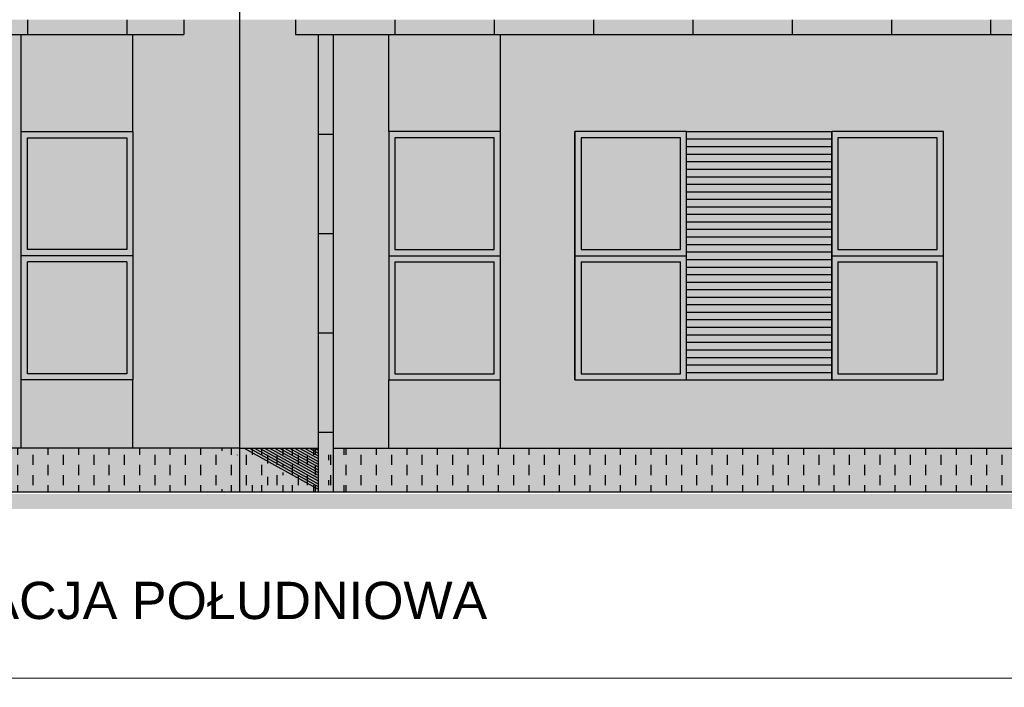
# Model space of a CAD drawing. Header units: millimetres. Extents: x 6197 to 108098, y 4257 to 29730.
# Tile 10 of 148: x 8974 to 9767, y 11440 to 11977. Entities that reach past the tile are written whole.
import ezdxf

# ---------------------------------------------------------------- set-up
doc = ezdxf.new("R2010")
doc.units = ezdxf.units.MM
doc.layers.add('R-TAB', color=1, linetype='Continuous')
doc.styles.get("Standard").update_dxf_attribs({"font": 'arial.ttf'})

msp = doc.modelspace()

# ---------------------------------------------------------------- hatches: boundary and pattern name
h = msp.add_hatch(color=256)
h.set_gradient(color1=(255, 255, 255), color2=(234, 234, 230))
h.paths.add_polyline_path([(7368.408655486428, 11964.97812734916), (7350.187054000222, 11964.97812734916), (7350.187054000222, 11976.97812734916), (7305.187054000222, 11976.97812734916), (7305.187054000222, 11631.97812734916), (7368.408655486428, 11631.97812734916)])
h.paths.add_polyline_path([(7425.187054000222, 11886.97812734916), (7425.187054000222, 11964.97812734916), (7380.408655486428, 11964.97812734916), (7380.408655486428, 11631.97812734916), (7425.187053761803, 11631.97812734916), (7425.187053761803, 11686.97812746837)])
h.paths.add_polyline_path([(8020.187054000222, 11964.97812734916), (7515.187054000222, 11964.97812734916), (7515.187054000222, 11886.97812734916), (7515.187054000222, 11686.97812734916), (7515.187053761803, 11631.97812734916), (8020.187054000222, 11631.97812746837), (8020.187054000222, 11686.97812734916), (7930.187054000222, 11686.97812734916), (7930.187054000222, 11886.97812734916), (8020.187054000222, 11886.97812734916)])
h.paths.add_polyline_path([(7575.187054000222, 11886.97812734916), (7665.187054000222, 11886.97812734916), (7780.187054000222, 11886.97812734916), (7870.187054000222, 11886.97812734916), (7870.187054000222, 11686.97812734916), (7780.187054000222, 11686.97812734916), (7665.187054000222, 11687.05812727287), (7665.187054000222, 11686.97812734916), (7575.187054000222, 11686.97812734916)], flags=16)
h.paths.add_polyline_path([(7580.187054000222, 11791.97812734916), (7660.187054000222, 11791.97812734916), (7660.187054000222, 11791.97812746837)], flags=0)
h.paths.add_polyline_path([(7660.187054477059, 11691.97812722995), (7660.187054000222, 11691.97812734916), (7580.187054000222, 11691.97812722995), (7580.18705423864, 11691.97812711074)], flags=0)
h.paths.add_polyline_path([(7785.187054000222, 11791.97812734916), (7865.187054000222, 11791.97812734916), (7865.187054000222, 11791.97812746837)], flags=0)
h.paths.add_polyline_path([(7865.187054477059, 11691.97812722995), (7865.187054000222, 11691.97812734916), (7785.187054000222, 11691.97812722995), (7785.18705423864, 11691.97812711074)], flags=0)
h.paths.add_polyline_path([(8975.187054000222, 11964.97812722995), (8470.187054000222, 11964.97812734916), (8470.187054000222, 11886.97812734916), (8560.187054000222, 11886.97812734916), (8560.187054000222, 11686.97812734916), (8470.187054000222, 11686.97812734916), (8470.187054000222, 11631.97812734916), (8975.187053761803, 11631.97812734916), (8975.187053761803, 11686.97812746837), (8975.187054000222, 11886.97812734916)])
h.paths.add_polyline_path([(8710.187054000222, 11886.97812734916), (8825.187054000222, 11886.97812734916), (8915.187054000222, 11886.97812734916), (8915.187054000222, 11686.97812734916), (8825.187054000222, 11686.97812734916), (8710.187054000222, 11687.05812727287), (8710.187054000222, 11686.97812734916), (8620.187054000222, 11686.97812734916), (8620.187054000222, 11886.97812734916)], flags=16)
h.paths.add_polyline_path([(8705.18705423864, 11791.97812734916), (8705.187054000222, 11791.97812734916), (8625.187054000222, 11791.97812746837), (8625.18705423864, 11791.97812734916)], flags=0)
h.paths.add_polyline_path([(8710.187054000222, 11693.05812727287), (8825.187054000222, 11693.05812727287)], flags=0)
h.paths.add_polyline_path([(8705.18705423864, 11691.97812722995), (8705.187054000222, 11691.97812722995), (8625.187054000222, 11691.97812734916)], flags=0)
h.paths.add_polyline_path([(8830.18705423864, 11791.97812734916), (8910.18705423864, 11791.97812734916), (8910.187054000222, 11791.97812734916), (8830.187054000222, 11791.97812746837)], flags=0)
h.paths.add_polyline_path([(8910.18705423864, 11691.97812722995), (8910.187054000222, 11691.97812722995), (8830.187054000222, 11691.97812734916)], flags=0)
h.paths.add_polyline_path([(9151.187054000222, 11976.97812746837), (9106.187054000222, 11976.97812746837), (9106.187054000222, 11964.97812722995), (9065.187054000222, 11964.97812722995), (9065.187054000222, 11886.97812734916), (9065.187054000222, 11686.97812734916), (9065.187053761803, 11631.97812734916), (9151.187054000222, 11631.97812734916)])
h.paths.add_polyline_path([(9214.408655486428, 11964.97812711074), (9196.187054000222, 11964.97812711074), (9196.187054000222, 11976.97812746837), (9151.187054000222, 11976.97812746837), (9151.187054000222, 11631.97812734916), (9214.408655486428, 11631.97812722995)])
h.paths.add_polyline_path([(9271.187054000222, 11886.97812734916), (9271.187054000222, 11964.97812711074), (9226.408655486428, 11964.97812711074), (9226.408655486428, 11631.97812722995), (9271.187053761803, 11631.97812722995), (9271.187053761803, 11686.97812746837)])
h.paths.add_polyline_path([(9868.187054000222, 11964.97812711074), (9361.187054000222, 11964.97812711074), (9361.187054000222, 11886.97812734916), (9361.187054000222, 11686.97812734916), (9361.187053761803, 11631.97812722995), (9868.187054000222, 11631.97812734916), (9868.187054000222, 11686.97812734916), (9778.187054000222, 11686.97812734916), (9778.187054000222, 11886.97812734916), (9868.187054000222, 11886.97812734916)])
h.paths.add_polyline_path([(9511.187054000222, 11886.97812734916), (9628.187054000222, 11886.97812734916), (9718.187054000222, 11886.97812734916), (9718.187054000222, 11686.97812734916), (9628.187054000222, 11686.97812734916), (9511.187054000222, 11687.05812727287), (9511.187054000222, 11686.97812734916), (9421.187054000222, 11686.97812734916), (9421.187054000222, 11886.97812734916)], flags=16)
h.paths.add_polyline_path([(9506.187054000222, 11791.97812734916), (9506.187054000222, 11791.97812746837), (9426.187054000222, 11791.97812734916)], flags=0)
h.paths.add_polyline_path([(9506.187054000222, 11691.97812734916), (9426.187054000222, 11691.97812722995), (9426.187053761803, 11691.97812722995)], flags=0)
h.paths.add_polyline_path([(9633.187054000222, 11791.97812734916), (9713.187054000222, 11791.97812734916), (9713.187054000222, 11791.97812746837)], flags=0)
h.paths.add_polyline_path([(9713.187054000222, 11691.97812734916), (9633.187054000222, 11691.97812722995), (9633.187053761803, 11691.97812722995)], flags=0)
h.paths.add_polyline_path([(10825.18705400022, 11964.97812746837), (10318.18705400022, 11964.97812734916), (10318.18705400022, 11886.97812734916), (10408.18705400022, 11886.97812734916), (10408.18705400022, 11686.97812734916), (10318.18705400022, 11686.97812734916), (10318.18705400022, 11631.97812734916), (10825.1870537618, 11631.97812722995), (10825.1870537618, 11686.97812746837), (10825.18705400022, 11886.97812734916)])
h.paths.add_polyline_path([(10468.18705400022, 11886.97812734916), (10558.18705400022, 11886.97812734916), (10675.18705400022, 11886.97812734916), (10765.18705400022, 11886.97812734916), (10765.18705400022, 11686.97812734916), (10675.18705400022, 11686.97812734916), (10558.18705400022, 11687.05812727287), (10558.18705400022, 11686.97812734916), (10468.18705400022, 11686.97812734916)], flags=16)
h.paths.add_polyline_path([(10473.18705423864, 11791.97812734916), (10553.18705423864, 11791.97812734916), (10553.18705400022, 11791.97812734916), (10473.18705400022, 11791.97812746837)], flags=0)
h.paths.add_polyline_path([(10558.18705400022, 11693.05812727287), (10675.18705400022, 11693.05812727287)], flags=0)
h.paths.add_polyline_path([(10473.18705400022, 11691.97812734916), (10553.18705423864, 11691.97812722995), (10553.18705400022, 11691.97812722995)], flags=0)
h.paths.add_polyline_path([(10680.18705423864, 11791.97812734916), (10760.18705423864, 11791.97812734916), (10760.18705400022, 11791.97812734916), (10680.18705400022, 11791.97812746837)], flags=0)
h.paths.add_polyline_path([(10760.18705423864, 11691.97812722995), (10760.18705400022, 11691.97812722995), (10680.18705400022, 11691.97812734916)], flags=0)
h.paths.add_polyline_path([(10959.96545251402, 11964.97812746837), (10915.18705400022, 11964.97812746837), (10915.18705400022, 11886.97812734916), (10915.18705400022, 11686.97812734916), (10915.1870537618, 11631.97812722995), (10959.96545251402, 11631.97812722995)])
h.paths.add_polyline_path([(11035.18705400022, 11976.97812734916), (10990.18705400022, 11976.97812734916), (10990.18705400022, 11964.97812746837), (10971.96545251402, 11964.97812746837), (10971.96545251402, 11884.97812711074), (10971.96545251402, 11631.97812722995), (11035.18705400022, 11631.97812734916)])
h = msp.add_hatch(color=256)
h.set_gradient(color1=(73, 72, 81), color2=(73, 72, 81))
h.paths.add_polyline_path([(9106.187054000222, 11976.97812746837), (9060.187054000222, 11976.97812746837), (9060.187054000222, 11964.97812722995), (9106.187054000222, 11964.97812722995)])
h.paths.add_polyline_path([(9060.187054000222, 11976.97812746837), (8980.187054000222, 11976.97812746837), (8980.187054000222, 11964.97812722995), (9060.187054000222, 11964.97812722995)])
h.paths.add_polyline_path([(8980.187054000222, 11976.97812746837), (8900.187054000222, 11976.97812746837), (8900.187054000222, 11964.97812722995), (8980.187054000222, 11964.97812722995)])
h.paths.add_polyline_path([(8900.187054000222, 11976.97812746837), (8820.187054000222, 11976.97812746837), (8820.187054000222, 11964.97812722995), (8900.187054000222, 11964.97812722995)])
h.paths.add_polyline_path([(8820.187054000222, 11976.97812746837), (8740.187054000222, 11976.97812746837), (8740.187054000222, 11964.97812734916), (8820.187054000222, 11964.97812722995)])
h.paths.add_polyline_path([(8740.187054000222, 11976.97812746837), (8660.187054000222, 11976.97812746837), (8660.187054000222, 11964.97812734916), (8740.187054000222, 11964.97812734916)])
h.paths.add_polyline_path([(8660.187054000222, 11976.97812746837), (8580.187054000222, 11976.97812746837), (8580.187054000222, 11964.97812734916), (8660.187054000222, 11964.97812734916)])
h.paths.add_polyline_path([(8580.187054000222, 11976.97812746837), (8500.187054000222, 11976.97812746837), (8500.187054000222, 11964.97812734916), (8580.187054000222, 11964.97812734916)])
h.paths.add_polyline_path([(8500.187054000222, 11976.97812746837), (8470.187054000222, 11976.97812746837), (8470.187054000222, 11976.97812734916), (8470.187054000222, 11964.97812734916), (8500.187054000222, 11964.97812734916)])
h = msp.add_hatch(color=256)
h.set_gradient(color1=(73, 72, 81), color2=(73, 72, 81))
h.paths.add_polyline_path([(9276.187054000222, 11976.97812746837), (9196.187054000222, 11976.97812746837), (9196.187054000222, 11964.97812711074), (9276.187054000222, 11964.97812711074)])
h.paths.add_polyline_path([(9356.187054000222, 11976.97812746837), (9276.187054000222, 11976.97812746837), (9276.187054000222, 11964.97812711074), (9356.187054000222, 11964.97812711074)])
h.paths.add_polyline_path([(9436.187054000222, 11976.97812746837), (9356.187054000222, 11976.97812746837), (9356.187054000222, 11964.97812711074), (9436.187054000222, 11964.97812711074)])
h.paths.add_polyline_path([(9516.187054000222, 11976.97812746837), (9436.187054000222, 11976.97812746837), (9436.187054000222, 11964.97812711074), (9516.187054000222, 11964.97812711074)])
h.paths.add_polyline_path([(9596.187054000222, 11976.97812746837), (9516.187054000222, 11976.97812746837), (9516.187054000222, 11964.97812711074), (9596.187054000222, 11964.97812711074)])
h.paths.add_polyline_path([(9676.187054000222, 11976.97812746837), (9596.187054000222, 11976.97812746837), (9596.187054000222, 11964.97812711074), (9676.187054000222, 11964.97812711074)])
h.paths.add_polyline_path([(9756.187054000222, 11976.97812746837), (9676.187054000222, 11976.97812746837), (9676.187054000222, 11964.97812711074), (9756.187054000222, 11964.97812711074)])
h.paths.add_polyline_path([(9836.187054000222, 11976.97812746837), (9756.187054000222, 11976.97812746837), (9756.187054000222, 11964.97812711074), (9836.187054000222, 11964.97812711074)])
h.paths.add_polyline_path([(9868.187054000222, 11976.97812746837), (9836.187054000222, 11976.97812746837), (9836.187054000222, 11964.97812711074), (9868.187054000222, 11964.97812711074)])
h.paths.add_polyline_path([(10350.18705400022, 11976.97812746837), (10318.18705400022, 11976.97812746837), (10318.18705400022, 11964.97812734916), (10350.18705400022, 11964.97812734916)])
h.paths.add_polyline_path([(10430.18705400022, 11976.97812746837), (10350.18705400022, 11976.97812746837), (10350.18705400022, 11964.97812734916), (10430.18705400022, 11964.97812734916)])
h.paths.add_polyline_path([(10510.18705400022, 11976.97812746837), (10430.18705400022, 11976.97812746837), (10430.18705400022, 11964.97812734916), (10510.18705400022, 11964.97812734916)])
h.paths.add_polyline_path([(10590.18705400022, 11976.97812746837), (10510.18705400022, 11976.97812746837), (10510.18705400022, 11964.97812734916), (10590.18705400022, 11964.97812734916)])
h.paths.add_polyline_path([(10670.18705400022, 11976.97812746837), (10590.18705400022, 11976.97812746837), (10590.18705400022, 11964.97812734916), (10670.18705400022, 11964.97812746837)])
h.paths.add_polyline_path([(10750.18705400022, 11976.97812734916), (10670.18705400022, 11976.97812746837), (10670.18705400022, 11964.97812746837), (10750.18705400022, 11964.97812746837)])
h.paths.add_polyline_path([(10830.18705400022, 11976.97812734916), (10750.18705400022, 11976.97812734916), (10750.18705400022, 11964.97812746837), (10830.18705400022, 11964.97812746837)])
h.paths.add_polyline_path([(10910.18705400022, 11976.97812734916), (10830.18705400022, 11976.97812734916), (10830.18705400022, 11964.97812746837), (10910.18705400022, 11964.97812746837)])
h.paths.add_polyline_path([(10990.18705400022, 11976.97812734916), (10910.18705400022, 11976.97812734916), (10910.18705400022, 11964.97812746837), (10990.18705400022, 11964.97812746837)])
h = msp.add_hatch(color=256)
h.set_gradient(color1=(147, 149, 152), color2=(147, 149, 152))
h.paths.add_polyline_path([(9065.187054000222, 11886.97812734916), (9065.187054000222, 11964.97812722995), (8975.187054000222, 11964.97812722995), (8975.187054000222, 11886.97812734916)])
h.paths.add_polyline_path([(9065.187053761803, 11631.97812734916), (9065.187053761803, 11686.97812734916), (8975.187053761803, 11686.97812734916), (8975.187053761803, 11631.97812734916)])
h = msp.add_hatch(color=256)
h.set_gradient(color1=(73, 72, 81), color2=(73, 72, 81))
h.paths.add_polyline_path([(10971.96545251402, 11964.97812746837), (10959.96545251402, 11964.97812746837), (10959.96545251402, 11884.97812711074), (10971.96545251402, 11884.97812711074)])
h.paths.add_polyline_path([(10971.96545251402, 11884.97812711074), (10959.96545251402, 11884.97812711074), (10959.96545251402, 11804.97812711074), (10971.96545251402, 11804.97812711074)])
h.paths.add_polyline_path([(10971.96545251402, 11804.97812711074), (10959.96545251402, 11804.97812711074), (10959.96545251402, 11724.97812711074), (10971.96545251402, 11724.97812711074)])
h.paths.add_polyline_path([(10971.96545251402, 11724.97812711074), (10959.96545251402, 11724.97812711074), (10959.96545251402, 11644.97812711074), (10971.96545251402, 11644.97812711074)])
h.paths.add_polyline_path([(10971.96545251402, 11644.97812711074), (10959.96545251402, 11644.97812711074), (10959.96545251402, 11596.97812734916), (10971.96545251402, 11596.97812734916)])
h.paths.add_polyline_path([(9226.408655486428, 11964.97812711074), (9214.408655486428, 11964.97812711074), (9214.408655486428, 11884.97812711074), (9226.408655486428, 11884.97812711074)])
h.paths.add_polyline_path([(9226.408655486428, 11884.97812711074), (9214.408655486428, 11884.97812711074), (9214.408655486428, 11804.97812711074), (9226.408655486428, 11804.97812711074)])
h.paths.add_polyline_path([(9226.408655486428, 11804.97812711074), (9214.408655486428, 11804.97812711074), (9214.408655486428, 11724.97812711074), (9226.408655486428, 11724.97812711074)])
h.paths.add_polyline_path([(9226.408655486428, 11724.97812711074), (9214.408655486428, 11724.97812711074), (9214.408655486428, 11644.97812711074), (9226.408655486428, 11644.97812711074)])
h.paths.add_polyline_path([(9226.408655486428, 11644.97812711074), (9214.408655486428, 11644.97812711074), (9214.408655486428, 11596.97812734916), (9226.408655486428, 11596.97812734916)])
h = msp.add_hatch(color=256)
h.set_gradient(color1=(147, 149, 152), color2=(147, 149, 152))
h.paths.add_polyline_path([(9271.187054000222, 11964.97812711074), (9271.187054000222, 11886.97812734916), (9361.187054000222, 11886.97812734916), (9361.187054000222, 11964.97812711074)])
h.paths.add_polyline_path([(9361.187053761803, 11686.97812734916), (9271.187053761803, 11686.97812734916), (9271.187053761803, 11631.97812722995), (9361.187053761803, 11631.97812722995)])
h = msp.add_hatch(color=256)
h.set_gradient(color1=(73, 72, 81), color2=(73, 72, 81))
h.paths.add_polyline_path([(9065.187054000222, 11786.97812734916), (9065.187054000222, 11886.97812734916), (8975.187054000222, 11886.97812734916), (8975.187054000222, 11786.97812734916)])
h.paths.add_polyline_path([(8980.187054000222, 11791.97812734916), (8980.187054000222, 11881.97812734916), (9060.187054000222, 11881.97812734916), (9060.187054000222, 11791.97812746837)], flags=16)
h = msp.add_hatch(color=256)
h.set_gradient(color1=(73, 72, 81), color2=(73, 72, 81))
h.paths.add_polyline_path([(9361.187054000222, 11786.97812734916), (9361.187054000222, 11886.97812734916), (9271.187054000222, 11886.97812734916), (9271.187054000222, 11786.97812734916)])
h.paths.add_polyline_path([(9276.187054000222, 11791.97812734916), (9276.187054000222, 11881.97812734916), (9356.187054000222, 11881.97812734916), (9356.187054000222, 11791.97812746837)], flags=16)
h = msp.add_hatch(color=256)
h.set_gradient(color1=(73, 72, 81), color2=(73, 72, 81))
h.paths.add_polyline_path([(9511.187054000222, 11786.97812734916), (9511.187054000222, 11886.97812734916), (9421.187054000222, 11886.97812734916), (9421.187054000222, 11786.97812734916)])
h.paths.add_polyline_path([(9426.187054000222, 11791.97812734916), (9426.187054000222, 11881.97812734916), (9506.187054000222, 11881.97812734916), (9506.187054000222, 11791.97812746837)], flags=16)
h = msp.add_hatch(color=256)
h.set_gradient(color1=(193, 121, 62), color2=(193, 121, 62))
h.paths.add_polyline_path([(9511.187054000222, 11886.97812734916), (9511.187054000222, 11880.97812734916), (9628.187054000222, 11880.97812734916), (9628.187054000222, 11886.97812734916)])
h.paths.add_polyline_path([(9628.187054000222, 11868.85812734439), (9628.187054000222, 11874.85812734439), (9511.187054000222, 11874.85812734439), (9511.187054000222, 11868.85812734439)])
h.paths.add_polyline_path([(9628.187054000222, 11856.73812733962), (9628.187054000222, 11862.73812733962), (9511.187054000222, 11862.73812733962), (9511.187054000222, 11856.73812733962)])
h.paths.add_polyline_path([(9628.187054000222, 11844.61812733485), (9628.187054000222, 11850.61812733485), (9511.187054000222, 11850.61812733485), (9511.187054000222, 11844.61812733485)])
h.paths.add_polyline_path([(9511.187054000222, 11838.49812733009), (9511.187054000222, 11832.49812733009), (9628.187054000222, 11832.49812733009), (9628.187054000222, 11838.49812733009)])
h.paths.add_polyline_path([(9511.187054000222, 11826.37812732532), (9511.187054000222, 11820.37812732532), (9628.187054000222, 11820.37812732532), (9628.187054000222, 11826.37812732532)])
h.paths.add_polyline_path([(9628.187054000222, 11808.25812732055), (9628.187054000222, 11814.25812732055), (9511.187054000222, 11814.25812732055), (9511.187054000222, 11808.25812732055)])
h.paths.add_polyline_path([(9511.187054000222, 11802.13812731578), (9511.187054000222, 11796.13812731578), (9628.187054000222, 11796.13812731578), (9628.187054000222, 11802.13812731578)])
h.paths.add_polyline_path([(9511.187054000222, 11790.01812731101), (9511.187054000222, 11784.01812731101), (9628.187054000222, 11784.01812731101), (9628.187054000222, 11790.01812731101)])
h.paths.add_polyline_path([(9628.187054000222, 11771.89812730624), (9628.187054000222, 11777.89812730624), (9511.187054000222, 11777.89812730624), (9511.187054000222, 11771.89812730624)])
h.paths.add_polyline_path([(9511.187054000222, 11765.77812730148), (9511.187054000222, 11759.77812730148), (9628.187054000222, 11759.77812730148), (9628.187054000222, 11765.77812730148)])
h.paths.add_polyline_path([(9511.187054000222, 11753.65812729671), (9511.187054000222, 11747.65812729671), (9628.187054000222, 11747.65812729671), (9628.187054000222, 11753.65812729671)])
h.paths.add_polyline_path([(9628.187054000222, 11735.53812729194), (9628.187054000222, 11741.53812729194), (9511.187054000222, 11741.53812729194), (9511.187054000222, 11735.53812729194)])
h.paths.add_polyline_path([(9628.187054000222, 11723.41812728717), (9628.187054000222, 11729.41812728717), (9511.187054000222, 11729.41812728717), (9511.187054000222, 11723.41812728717)])
h.paths.add_polyline_path([(9511.187054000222, 11717.2981272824), (9511.187054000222, 11711.2981272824), (9628.187054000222, 11711.2981272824), (9628.187054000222, 11717.2981272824)])
h.paths.add_polyline_path([(9511.187054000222, 11705.17812727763), (9511.187054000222, 11699.17812727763), (9628.187054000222, 11699.17812727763), (9628.187054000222, 11705.17812727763)])
h.paths.add_polyline_path([(9511.187054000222, 11693.05812727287), (9511.187054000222, 11687.05812727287), (9628.187054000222, 11686.97812734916), (9628.187054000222, 11693.05812727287)])
h = msp.add_hatch(color=256)
h.set_gradient(color1=(73, 72, 81), color2=(73, 72, 81))
h.paths.add_polyline_path([(9718.187054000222, 11786.97812734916), (9718.187054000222, 11886.97812734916), (9628.187054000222, 11886.97812734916), (9628.187054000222, 11786.97812734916)])
h.paths.add_polyline_path([(9633.187054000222, 11791.97812734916), (9633.187054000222, 11881.97812734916), (9713.187054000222, 11881.97812734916), (9713.187054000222, 11791.97812746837)], flags=16)
h = msp.add_hatch(color=256)
h.set_gradient(color1=(127, 223, 255))
h.paths.add_polyline_path([(9060.187053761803, 11881.97812734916), (8980.187053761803, 11881.97812734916), (8980.187053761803, 11791.97812734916), (9060.187053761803, 11791.97812746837)])
h.paths.add_polyline_path([(9060.187054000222, 11781.97812734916), (8980.187053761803, 11781.97812722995), (8980.187053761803, 11691.97812722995), (9060.187053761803, 11691.97812734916)])
h = msp.add_hatch(color=256)
h.set_gradient(color1=(127, 223, 255))
h.paths.add_polyline_path([(9356.187053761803, 11881.97812734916), (9276.187053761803, 11881.97812734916), (9276.187053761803, 11791.97812734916), (9356.187053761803, 11791.97812746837)])
h.paths.add_polyline_path([(9356.187054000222, 11781.97812734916), (9276.187053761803, 11781.97812722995), (9276.187053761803, 11691.97812722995), (9356.187053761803, 11691.97812734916)])
h = msp.add_hatch(color=256)
h.set_gradient(color1=(127, 223, 255))
h.paths.add_polyline_path([(9506.187053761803, 11881.97812734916), (9426.187053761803, 11881.97812734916), (9426.187053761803, 11791.97812734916), (9506.187053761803, 11791.97812746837)])
h.paths.add_polyline_path([(9506.187054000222, 11781.97812734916), (9426.187053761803, 11781.97812722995), (9426.187053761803, 11691.97812722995), (9506.187053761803, 11691.97812734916)])
h = msp.add_hatch(color=256)
h.set_gradient(color1=(255, 255, 255), color2=(234, 234, 230))
h.paths.add_polyline_path([(9511.187054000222, 11880.97812734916), (9511.187054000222, 11874.85812734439), (9628.187054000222, 11874.85812734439), (9628.187054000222, 11880.97812734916)])
h.paths.add_polyline_path([(9511.187054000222, 11868.85812734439), (9511.187054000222, 11862.73812733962), (9628.187054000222, 11862.73812733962), (9628.187054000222, 11868.85812734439)])
h.paths.add_polyline_path([(9511.187054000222, 11856.73812733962), (9511.187054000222, 11850.61812733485), (9628.187054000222, 11850.61812733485), (9628.187054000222, 11856.73812733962)])
h.paths.add_polyline_path([(9511.187054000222, 11844.61812733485), (9511.187054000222, 11838.49812733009), (9628.187054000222, 11838.49812733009), (9628.187054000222, 11844.61812733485)])
h.paths.add_polyline_path([(9511.187054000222, 11832.49812733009), (9511.187054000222, 11826.37812732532), (9628.187054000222, 11826.37812732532), (9628.187054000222, 11832.49812733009)])
h.paths.add_polyline_path([(9628.187054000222, 11814.25812732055), (9628.187054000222, 11820.37812732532), (9511.187054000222, 11820.37812732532), (9511.187054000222, 11814.25812732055)])
h.paths.add_polyline_path([(9628.187054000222, 11802.13812731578), (9628.187054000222, 11808.25812732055), (9511.187054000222, 11808.25812732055), (9511.187054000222, 11802.13812731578)])
h.paths.add_polyline_path([(9511.187054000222, 11796.13812731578), (9511.187054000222, 11790.01812731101), (9628.187054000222, 11790.01812731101), (9628.187054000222, 11796.13812731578)])
h.paths.add_polyline_path([(9628.187054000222, 11777.89812730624), (9628.187054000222, 11784.01812731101), (9511.187054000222, 11784.01812731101), (9511.187054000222, 11777.89812730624)])
h.paths.add_polyline_path([(9628.187054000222, 11765.77812730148), (9628.187054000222, 11771.89812730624), (9511.187054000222, 11771.89812730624), (9511.187054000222, 11765.77812730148)])
h.paths.add_polyline_path([(9628.187054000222, 11753.65812729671), (9628.187054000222, 11759.77812730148), (9511.187054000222, 11759.77812730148), (9511.187054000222, 11753.65812729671)])
h.paths.add_polyline_path([(9628.187054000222, 11741.53812729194), (9628.187054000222, 11747.65812729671), (9511.187054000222, 11747.65812729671), (9511.187054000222, 11741.53812729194)])
h.paths.add_polyline_path([(9628.187054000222, 11729.41812728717), (9628.187054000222, 11735.53812729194), (9511.187054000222, 11735.53812729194), (9511.187054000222, 11729.41812728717)])
h.paths.add_polyline_path([(9628.187054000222, 11717.2981272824), (9628.187054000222, 11723.41812728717), (9511.187054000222, 11723.41812728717), (9511.187054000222, 11717.2981272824)])
h.paths.add_polyline_path([(9628.187054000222, 11705.17812727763), (9628.187054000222, 11711.2981272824), (9511.187054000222, 11711.2981272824), (9511.187054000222, 11705.17812727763)])
h.paths.add_polyline_path([(9628.187054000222, 11693.05812727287), (9628.187054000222, 11699.17812727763), (9511.187054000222, 11699.17812727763), (9511.187054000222, 11693.05812727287)])
h = msp.add_hatch(color=256)
h.set_gradient(color1=(127, 223, 255))
h.paths.add_polyline_path([(9713.187053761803, 11881.97812734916), (9633.187053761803, 11881.97812734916), (9633.187053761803, 11791.97812734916), (9713.187053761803, 11791.97812746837)])
h.paths.add_polyline_path([(9713.187054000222, 11781.97812734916), (9633.187053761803, 11781.97812722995), (9633.187053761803, 11691.97812722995), (9713.187053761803, 11691.97812734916)])
h = msp.add_hatch(color=256)
h.set_gradient(color1=(73, 72, 81), color2=(73, 72, 81))
h.paths.add_polyline_path([(9065.187053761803, 11686.97812746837), (9065.187053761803, 11786.97812746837), (8975.187053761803, 11786.97812746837), (8975.187053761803, 11686.97812746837)])
h.paths.add_polyline_path([(8980.187053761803, 11691.97812746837), (8980.187053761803, 11781.97812746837), (9060.187053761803, 11781.97812746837), (9060.187053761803, 11691.97812758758)], flags=16)
h = msp.add_hatch(color=256)
h.set_gradient(color1=(73, 72, 81), color2=(73, 72, 81))
h.paths.add_polyline_path([(9361.187053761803, 11686.97812746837), (9361.187053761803, 11786.97812746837), (9271.187053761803, 11786.97812746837), (9271.187053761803, 11686.97812746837)])
h.paths.add_polyline_path([(9276.187053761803, 11691.97812746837), (9276.187053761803, 11781.97812746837), (9356.187053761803, 11781.97812746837), (9356.187053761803, 11691.97812758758)], flags=16)
h = msp.add_hatch(color=256)
h.set_gradient(color1=(73, 72, 81), color2=(73, 72, 81))
h.paths.add_polyline_path([(9511.187053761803, 11686.97812746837), (9511.187053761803, 11786.97812746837), (9421.187053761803, 11786.97812746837), (9421.187053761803, 11686.97812746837)])
h.paths.add_polyline_path([(9426.187053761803, 11691.97812746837), (9426.187053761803, 11781.97812746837), (9506.187053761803, 11781.97812746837), (9506.187053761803, 11691.97812758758)], flags=16)
h = msp.add_hatch(color=256)
h.set_gradient(color1=(73, 72, 81), color2=(73, 72, 81))
h.paths.add_polyline_path([(9718.187053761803, 11686.97812746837), (9718.187053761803, 11786.97812746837), (9628.187053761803, 11786.97812746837), (9628.187053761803, 11686.97812746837)])
h.paths.add_polyline_path([(9633.187053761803, 11691.97812746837), (9633.187053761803, 11781.97812746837), (9713.187053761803, 11781.97812746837), (9713.187053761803, 11691.97812758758)], flags=16)
h = msp.add_hatch(color=256)
h.set_gradient(color1=(205, 96, 50), color2=(205, 96, 50))
h.paths.add_polyline_path([(9151.187054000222, 11631.97812734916), (8470.187054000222, 11631.97812734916), (8470.187054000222, 11596.97812734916), (9151.187054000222, 11596.97812734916)])
h.paths.add_polyline_path([(9214.408655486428, 11631.97812722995), (9151.187054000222, 11631.97812734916), (9151.187054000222, 11596.97812734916), (9214.408655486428, 11596.97812734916)])
h.paths.add_polyline_path([(9868.187054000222, 11631.97812734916), (9226.408655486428, 11631.97812722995), (9226.408655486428, 11596.97812734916), (9868.187054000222, 11596.97812734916)])
h.paths.add_polyline_path([(10959.96545251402, 11631.97812722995), (10318.18705400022, 11631.97812734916), (10318.18705400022, 11596.97812734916), (10959.96545251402, 11596.97812734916)])
h.paths.add_polyline_path([(11035.18705400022, 11631.97812734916), (10971.96545251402, 11631.97812722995), (10971.96545251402, 11596.97812734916), (11035.18705400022, 11596.97812734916)])
at = {"true_color": 0x494851}
h = msp.add_hatch(dxfattribs=at)
h.set_pattern_fill('AR-BRSTD', color=251, scale=0.121)
h.set_pattern_definition([(0, (-1177855743.5195, -935726637.0486246), (0, 8.1967578), []), (90, (-1177855743.5195, -935726637.0486246), (-12.2936, 8.1967578), [8.1967578, -8.1967578])])
h.paths.add_polyline_path([(9151.187054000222, 11631.97812734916), (8470.187054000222, 11631.97812734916), (8470.187054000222, 11596.97812734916), (9151.187054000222, 11596.97812734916)])
h = msp.add_hatch(dxfattribs=at)
h.set_pattern_fill('AR-BRSTD', color=251, scale=0.121)
h.set_pattern_definition([(0, (-1177855062.5195, -935726637.0486246), (0, 8.1967578), []), (90, (-1177855062.5195, -935726637.0486246), (-12.2936, 8.1967578), [8.1967578, -8.1967578])])
h.paths.add_polyline_path([(9214.408655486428, 11631.97812734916), (9151.187054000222, 11631.97812734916), (9151.187054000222, 11596.97812734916), (9214.408655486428, 11596.97812734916)])
h = msp.add_hatch(dxfattribs=at)
h.set_pattern_fill('AR-BRSTD', color=251, scale=0.121)
h.set_pattern_definition([(0, (-1177854987.297898, -935726637.0486249), (0, 8.1967578), []), (90, (-1177854987.297898, -935726637.0486249), (-12.2936, 8.1967578), [8.1967578, -8.1967578])])
h.paths.add_polyline_path([(9868.187054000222, 11631.97812711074), (9226.408655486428, 11631.97812711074), (9226.408655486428, 11596.97812711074), (9868.187054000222, 11596.97812711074)])
at = {"lineweight": 0}
h = msp.add_hatch(dxfattribs=at)
h.set_pattern_fill('EARTH', color=256, scale=3)
h.set_pattern_definition([(0, (-5539.986513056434, 6211.269612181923), (19.05, 19.05), [19.05, -19.05]), (0, (-5539.986513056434, 6218.413362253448), (19.05, 19.05), [19.05, -19.05]), (0, (-5539.986513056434, 6225.557112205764), (19.05, 19.05), [19.05, -19.05]), (90, (-5537.605262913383, 6227.938362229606), (-19.05, 19.05), [19.05, -19.05]), (90, (-5530.461512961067, 6227.938362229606), (-19.05, 19.05), [19.05, -19.05]), (90, (-5523.31776300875, 6227.938362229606), (-19.05, 19.05), [19.05, -19.05])])
h.paths.add_polyline_path([(7083.430620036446, 11595.19436346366), (11333.96077927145, 11595.19436346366), (11333.96077927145, 11583.10596703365), (7083.430620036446, 11583.10596703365)])

# ---------------------------------------------------------------- linework, layer by layer
at = {"lineweight": 30}
for p, q in [((9151.187054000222, 11596.97812734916), (9151.187054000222, 12256.97812734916)), ((7082.450199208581, 11596.97812734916), (11333.49225696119, 11596.97812734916)), ((8930.45019920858, 11596.97812734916), (11279.08918245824, 11596.97812734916))]:
    msp.add_line(p, q, dxfattribs=at)
for p, q in [((8980.187054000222, 11976.97812734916), (8980.187054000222, 11964.97812734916)), ((9060.187054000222, 11976.97812734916), (9060.187054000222, 11964.97812734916)), ((9106.187054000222, 11976.97812746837), (9106.187054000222, 11964.97812722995)), ((9196.187054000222, 11976.97812746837), (9196.187054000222, 11964.97812722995)), ((9196.187054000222, 11976.97812711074), (9196.187054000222, 11964.97812711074)), ((9276.187054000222, 11976.97812711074), (9276.187054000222, 11964.97812711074)), ((9356.187054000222, 11976.97812711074), (9356.187054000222, 11964.97812711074)), ((9436.187054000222, 11976.97812711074), (9436.187054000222, 11964.97812711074)), ((9516.187054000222, 11976.97812711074), (9516.187054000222, 11964.97812711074)), ((9596.187054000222, 11976.97812711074), (9596.187054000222, 11964.97812711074)), ((9676.187054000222, 11976.97812711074), (9676.187054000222, 11964.97812711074)), ((9756.187054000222, 11976.97812711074), (9756.187054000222, 11964.97812711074)), ((8470.187054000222, 11964.97812734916), (9106.187054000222, 11964.97812722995)), ((8975.187054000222, 11886.97812734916), (8975.187054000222, 11964.97812746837)), ((9065.187054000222, 11886.97812734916), (9065.187054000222, 11964.97812746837)), ((9196.187054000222, 11964.97812711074), (9868.187054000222, 11964.97812711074)), ((9214.408655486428, 11964.97812722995), (9214.408655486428, 11596.97812711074)), ((9214.408655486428, 11964.97812711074), (9214.408655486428, 11884.97812711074)), ((9226.408655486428, 11964.97812722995), (9226.408655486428, 11596.97812711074)), ((9271.187054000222, 11886.97812734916), (9271.187054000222, 11964.97812746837)), ((9361.187054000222, 11886.97812734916), (9361.187054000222, 11964.97812746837)), ((8975.187054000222, 11686.97812734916), (8975.187054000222, 11886.97812734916)), ((8975.187054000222, 11886.97812734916), (9065.187054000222, 11886.97812734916)), ((9065.187054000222, 11886.97812734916), (9065.187054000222, 11686.97812734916)), ((9214.408655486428, 11884.97812711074), (9226.408655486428, 11884.97812711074)), ((9361.187054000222, 11886.97812734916), (9271.187054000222, 11886.97812734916)), ((9271.187054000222, 11886.97812734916), (9271.187054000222, 11686.97812734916)), ((9361.187054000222, 11686.97812734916), (9361.187054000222, 11886.97812734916)), ((9421.187054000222, 11686.97812734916), (9421.187054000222, 11886.97812734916)), ((9511.187054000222, 11886.97812734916), (9421.187054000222, 11886.97812734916)), ((9421.187054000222, 11886.97812734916), (9421.187054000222, 11686.97812734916)), ((9511.187054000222, 11686.97812734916), (9511.187054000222, 11886.97812734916)), ((9511.187054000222, 11886.97812734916), (9628.187054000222, 11886.97812734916)), ((9628.187054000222, 11686.97812734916), (9628.187054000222, 11886.97812734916)), ((9628.187054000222, 11686.97812734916), (9628.187054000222, 11886.97812734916)), ((9718.187054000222, 11886.97812734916), (9628.187054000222, 11886.97812734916)), ((9628.187054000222, 11886.97812734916), (9628.187054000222, 11686.97812734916)), ((9718.187054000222, 11686.97812734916), (9718.187054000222, 11886.97812734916)), ((8980.187054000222, 11881.97812734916), (9060.187054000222, 11881.97812734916)), ((8980.187054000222, 11791.97812734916), (8980.187054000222, 11881.97812734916)), ((9060.187054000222, 11881.97812734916), (9060.187054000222, 11791.97812734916)), ((9276.187054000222, 11881.97812734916), (9276.187054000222, 11791.97812734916)), ((9356.187054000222, 11881.97812734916), (9276.187054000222, 11881.97812734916)), ((9356.187054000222, 11791.97812734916), (9356.187054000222, 11881.97812734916)), ((9426.187054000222, 11881.97812734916), (9426.187054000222, 11791.97812734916)), ((9506.187054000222, 11881.97812734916), (9426.187054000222, 11881.97812734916)), ((9506.187054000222, 11791.97812734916), (9506.187054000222, 11881.97812734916)), ((9511.187054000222, 11880.97812734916), (9628.187054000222, 11880.97812734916)), ((9633.187054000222, 11881.97812734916), (9633.187054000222, 11791.97812734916)), ((9713.187054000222, 11881.97812734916), (9633.187054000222, 11881.97812734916)), ((9713.187054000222, 11791.97812734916), (9713.187054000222, 11881.97812734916)), ((9511.187054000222, 11874.85812734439), (9628.187054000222, 11874.85812734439)), ((9511.187054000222, 11868.85812734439), (9628.187054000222, 11868.85812734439)), ((9511.187054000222, 11862.73812733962), (9628.187054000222, 11862.73812733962)), ((9511.187054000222, 11856.73812733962), (9628.187054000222, 11856.73812733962)), ((9511.187054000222, 11850.61812733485), (9628.187054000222, 11850.61812733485)), ((9511.187054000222, 11844.61812733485), (9628.187054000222, 11844.61812733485)), ((9511.187054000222, 11838.49812733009), (9628.187054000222, 11838.49812733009)), ((9511.187054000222, 11832.49812733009), (9628.187054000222, 11832.49812733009)), ((9511.187054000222, 11826.37812732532), (9628.187054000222, 11826.37812732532)), ((9511.187054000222, 11820.37812732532), (9628.187054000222, 11820.37812732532)), ((9511.187054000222, 11814.25812732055), (9628.187054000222, 11814.25812732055)), ((9214.408655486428, 11804.97812711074), (9226.408655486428, 11804.97812711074)), ((9511.187054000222, 11808.25812732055), (9628.187054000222, 11808.25812732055)), ((9511.187054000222, 11802.13812731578), (9628.187054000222, 11802.13812731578)), ((9060.18705423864, 11791.97812734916), (8980.18705423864, 11791.97812746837)), ((9276.187053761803, 11791.97812734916), (9356.187053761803, 11791.97812746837)), ((9426.187053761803, 11791.97812734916), (9506.187053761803, 11791.97812746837)), ((9511.187054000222, 11796.13812731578), (9628.187054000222, 11796.13812731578)), ((9511.187054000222, 11790.01812731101), (9628.187054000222, 11790.01812731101)), ((9633.187053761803, 11791.97812734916), (9713.187053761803, 11791.97812746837)), ((9065.187054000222, 11786.97812734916), (8975.187054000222, 11786.97812734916)), ((8980.187054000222, 11691.97812734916), (8980.187053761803, 11781.97812746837)), ((9060.187053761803, 11781.97812722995), (8980.187053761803, 11781.97812734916)), ((9060.187054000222, 11781.97812746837), (9060.187054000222, 11691.97812722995)), ((9271.187054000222, 11786.97812734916), (9361.187054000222, 11786.97812734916)), ((9276.187054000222, 11781.97812746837), (9276.187054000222, 11691.97812722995)), ((9276.18705423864, 11781.97812722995), (9356.18705423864, 11781.97812734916)), ((9356.187054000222, 11691.97812734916), (9356.18705423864, 11781.97812746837)), ((9421.187054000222, 11786.97812734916), (9511.187054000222, 11786.97812734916)), ((9426.187054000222, 11781.97812746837), (9426.187054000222, 11691.97812722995)), ((9426.18705423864, 11781.97812722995), (9506.18705423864, 11781.97812734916)), ((9506.187054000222, 11691.97812734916), (9506.18705423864, 11781.97812746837)), ((9511.187054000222, 11784.01812731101), (9628.187054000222, 11784.01812731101)), ((9628.187054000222, 11786.97812734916), (9718.187054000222, 11786.97812734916)), ((9633.187054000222, 11781.97812746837), (9633.187054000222, 11691.97812722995)), ((9633.18705423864, 11781.97812722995), (9713.18705423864, 11781.97812734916)), ((9713.187054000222, 11691.97812734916), (9713.18705423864, 11781.97812746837)), ((9511.187054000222, 11777.89812730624), (9628.187054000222, 11777.89812730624)), ((9511.187054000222, 11771.89812730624), (9628.187054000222, 11771.89812730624)), ((9511.187054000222, 11765.77812730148), (9628.187054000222, 11765.77812730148)), ((9511.187054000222, 11759.77812730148), (9628.187054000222, 11759.77812730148)), ((9511.187054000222, 11753.65812729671), (9628.187054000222, 11753.65812729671)), ((9511.187054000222, 11747.65812729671), (9628.187054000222, 11747.65812729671)), ((9511.187054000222, 11741.53812729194), (9628.187054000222, 11741.53812729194)), ((9511.187054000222, 11735.53812729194), (9628.187054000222, 11735.53812729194)), ((9214.408655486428, 11724.97812711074), (9226.408655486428, 11724.97812711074)), ((9511.187054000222, 11729.41812728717), (9628.187054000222, 11729.41812728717)), ((9511.187054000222, 11723.41812728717), (9628.187054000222, 11723.41812728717)), ((9511.187054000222, 11717.2981272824), (9628.187054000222, 11717.2981272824)), ((9511.187054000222, 11711.2981272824), (9628.187054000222, 11711.2981272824)), ((9511.187054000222, 11705.17812727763), (9628.187054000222, 11705.17812727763)), ((9511.187054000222, 11699.17812727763), (9628.187054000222, 11699.17812727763)), ((9511.187054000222, 11693.05812727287), (9628.187054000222, 11693.05812727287)), ((9065.187054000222, 11686.97812734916), (8975.187054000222, 11686.97812734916)), ((8975.187053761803, 11631.97812734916), (8975.187053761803, 11686.97812746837)), ((9060.187054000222, 11691.97812722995), (8980.187054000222, 11691.97812734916)), ((9065.187053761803, 11631.97812734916), (9065.187053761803, 11686.97812746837)), ((9271.187054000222, 11686.97812734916), (9361.187054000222, 11686.97812734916)), ((9271.187053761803, 11631.97812734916), (9271.187053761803, 11686.97812746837)), ((9276.187054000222, 11691.97812722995), (9356.187054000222, 11691.97812734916)), ((9361.187053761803, 11631.97812734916), (9361.187053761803, 11686.97812746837)), ((9421.187054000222, 11686.97812734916), (9511.187054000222, 11686.97812734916)), ((9426.187054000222, 11691.97812722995), (9506.187054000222, 11691.97812734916)), ((9511.187054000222, 11687.05812727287), (9628.187054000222, 11686.97812734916)), ((9628.187054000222, 11686.97812734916), (9718.187054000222, 11686.97812734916)), ((9633.187054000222, 11691.97812722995), (9713.187054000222, 11691.97812734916)), ((9214.408655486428, 11644.97812711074), (9226.408655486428, 11644.97812711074)), ((9151.187054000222, 11631.97812734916), (8470.187053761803, 11631.97812734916)), ((9151.187054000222, 11631.97812734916), (9214.408655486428, 11631.97812722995)), ((9226.408655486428, 11631.97812722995), (9868.187054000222, 11631.97812734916))]:
    msp.add_line(p, q)
at = {"lineweight": 0}
msp.add_line((7082.450199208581, 11446.97812734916), (11333.49225696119, 11446.97812734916), dxfattribs=at)

# ---------------------------------------------------------------- texts
at = {"color": 250, "lineweight": 20, "insert": (7980.187054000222, 12046.53337978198), "char_height": 25, "attachment_point": 1}
msp.add_mtext_dynamic_manual_height_columns('\\pi107.2622,t107.2622,132.2622;GMINA BIBLIOTEKA \\P\\pi173.66738,t173.66738,198.66738;PUBLICZNA', width=540.7010710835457, gutter_width=12.5, heights=[0], dxfattribs=at)
at = {"layer": 'R-TAB', "color": 0, "ltscale": 24, "insert": (8054.142809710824, 11524.5361082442), "char_height": 30, "width": 2065.84350681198, "attachment_point": 1}
msp.add_mtext('\\pi772.57046;ELEWACJA POŁUDNIOWA', dxfattribs=at)

doc.saveas('drawing.dxf')
